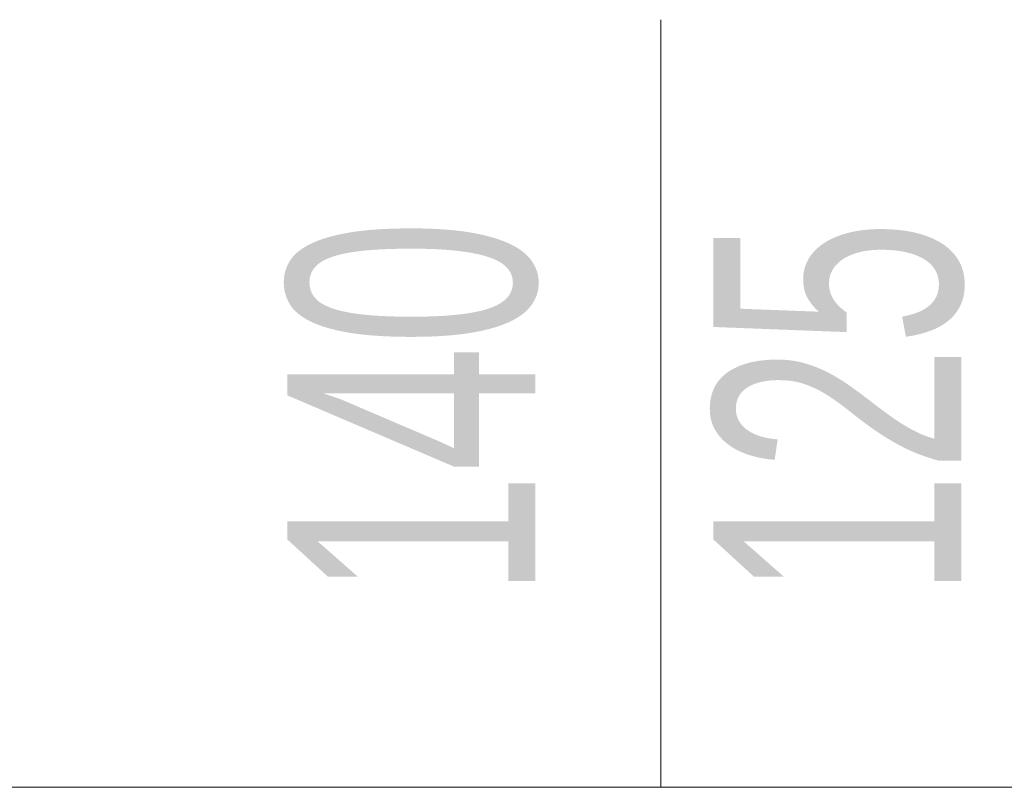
# Model space of a CAD drawing. Header units: millimetres. Extents: x -37728 to 44100, y 631619 to 691915.
# Tile 120 of 256: x -5726 to -5329, y 663375 to 663685. Entities that reach past the tile are written whole.
import ezdxf

# ---------------------------------------------------------------- set-up
doc = ezdxf.new("R2010")
doc.units = ezdxf.units.MM
doc.layers.add('_XREF', color=7, linetype='Continuous')
doc.layers.add('A-GLAZ', color=252, linetype='Continuous', lineweight=5)
doc.layers.add('A-GLAZ-IDEN', color=252, linetype='Continuous', lineweight=5)
doc.styles.add('Arial Narrow_1', font='ARIALN.TTF', dxfattribs={"width": 0.8, "height": 10})

# ---------------------------------------------------------------- blocks, each defined once
blk = doc.blocks.new('Windows_S9000-Double-Vent-Window-with-Sashbars - O3 Windows_S9000-Double-Vent-Window-with-Sashbars 2-9090604-__-00_00 Przyziemie PB')
at = {"layer": 'A-GLAZ', "color": 252}
blk.add_line((-69, 23.35), (69, 23.35), dxfattribs=at)
blk = doc.blocks.new('OOk oznaczenia okien __NL orneta - Oznaczenie okien standard flip-8779538-__-00_00 Przyziemie PB')
at = {"layer": 'A-GLAZ-IDEN', "color": 252}
blk.add_line((0, 0.30949), (0, -0.30949), dxfattribs=at)
blk = doc.blocks.new('A$C4e31ac75')
at = {"layer": 'A-GLAZ'}
blk.add_blockref('Windows_S9000-Double-Vent-Window-with-Sashbars - O3 Windows_S9000-Double-Vent-Window-with-Sashbars 2-9090604-__-00_00 Przyziemie PB', (-865.15, 786.05), dxfattribs=at)
at = {"layer": 'A-GLAZ-IDEN', "xscale": 49.99999999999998, "yscale": 49.99999999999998, "zscale": 49.99999999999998}
blk.add_blockref('OOk oznaczenia okien __NL orneta - Oznaczenie okien standard flip-8779538-__-00_00 Przyziemie PB', (-869.018, 824.893), dxfattribs=at)
at = {"layer": 'A-GLAZ-IDEN', "char_height": 10, "width": 19.2405, "attachment_point": 1, "rotation": 90, "style": 'Arial Narrow_1'}
for s, insert in [('140', (-884.091, 817.02)), ('125', (-866.893, 817.02))]:
    blk.add_mtext(s, dxfattribs=dict(at, insert=insert))

msp = doc.modelspace()

# ---------------------------------------------------------------- block references
at = {"layer": '_XREF', "xscale": 10, "yscale": 10, "zscale": 10}
msp.add_blockref('A$C4e31ac75', (3222.83, 655281.12), dxfattribs=at)

doc.saveas('drawing.dxf')
